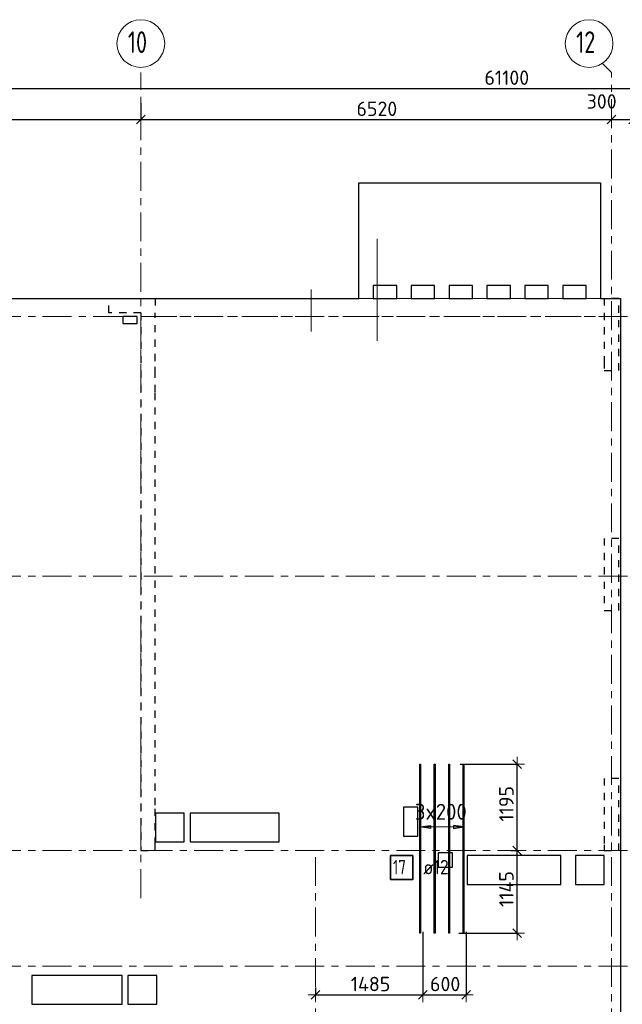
# Model space of a CAD drawing. Header units: metres. Extents: x -38 to 97, y -15 to 21.
# Tile 5 of 225: x 24 to 33, y 7 to 21. Entities that reach past the tile are written whole.
import ezdxf

# ---------------------------------------------------------------- set-up
doc = ezdxf.new("R2010")
doc.units = ezdxf.units.M
doc.header["$PDMODE"] = 65
for name, pattern in [('______11', [0.5, 0.4, -0.05, 0, -0.05]), ('______2', [0.0405, 0.03, -0.0105]), ('______3', [0.5, 0.4, -0.1]), ('______5', [1.1, 0.8, -0.1, 0.1, -0.1])]:
    doc.linetypes.add(name, pattern=pattern)
for name, color, linetype, lineweight in [('XR$2$Осевая линия (1)', 7, '______5', 13), ('XR$2$Размерная линия (1)', 7, 'Continuous', 13), ('XR$5$Балка (1)', 7, '______3', 13), ('XR$5$Перекрытие (1)', 7, 'Continuous', 35), ('XR$5$Размерная линия (1)', 7, 'Continuous', 13)]:
    doc.layers.add(name, color=color, linetype=linetype, lineweight=lineweight)
doc.layers.add('XR$5$Арм.стержн.Доп. Арм ниж.зоны У', color=7, linetype='Continuous', lineweight=35, true_color=0x1cff1c)
doc.layers.add('XR$7$Стена_ бетон несущ.', color=7, linetype='Continuous', lineweight=70, true_color=0xb4b496)
doc.styles.add('ISOCPEUR', font='txt')
doc.dimstyles.new('DIMSTYLE_3', dxfattribs={"dimtxt": 0.2, "dimasz": 0.2, "dimexe": 0, "dimexo": 0, "dimgap": 0.1, "dimtad": 2, "dimdec": 0, "dimlfac": 1000, "dimrnd": 5, "dimzin": 12, "dimdsep": 46, "dimtxsty": 'ISOCPEUR', "dimblk1": 'ALL_ML_STRICH', "dimblk2": 'ALL_ML_STRICH', "dimsah": 1, "dimcen": 0, "dimclrd": 7, "dimclre": 256, "dimclrt": 7, "dimadec": 0, "dimazin": 0, "dimtfac": 1, "dimtdec": 0, "dimtix": 1, "dimtmove": 2, "dimatfit": 3, "dimfxl": 0, "dimtzin": 0, "dimlwd": 0, "dimlwe": -3, "dimarcsym": 0})
doc.dimstyles.new('DIMSTYLE_5', dxfattribs={"dimtxt": 0.2, "dimasz": 0.2, "dimexe": 0, "dimexo": 0, "dimgap": 0.1, "dimtad": 2, "dimdec": 0, "dimlfac": 1000, "dimrnd": 5, "dimzin": 12, "dimdsep": 46, "dimtxsty": 'ISOCPEUR', "dimblk1": 'ALL_ML_STRICH', "dimblk2": 'ALL_ML_STRICH', "dimsah": 1, "dimcen": 0, "dimclrd": 7, "dimclre": 256, "dimclrt": 7, "dimadec": 0, "dimazin": 0, "dimtfac": 1, "dimtdec": 0, "dimtix": 1, "dimtmove": 2, "dimatfit": 3, "dimfxl": 0, "dimtvp": 1.2, "dimtzin": 0, "dimlwd": 0, "dimlwe": -3, "dimarcsym": 0})

# ---------------------------------------------------------------- blocks, each defined once
blk = doc.blocks.new('ALL_ML_STRICH')
at = {"color": 0, "linetype": 'ByBlock', "lineweight": -2}
for p, q in [((-1, 0), (0.5, 0)), ((-0.3, -0.3), (0.3, 0.3)), ((0, -0.5), (0, 0.5))]:
    blk.add_line(p, q, dxfattribs=at)
blk = doc.blocks.new('*D11')
at = {"layer": 'DEFPOINTS', "color": 7, "linetype": 'Continuous', "lineweight": 13, "transparency": 33554687}
for p in [(0.5, 19.557), (0.5, 19.377), (61.6, 17.12)]:
    blk.add_point(p, dxfattribs=at)
at = {"layer": 'XR$2$Размерная линия (1)', "color": 9, "linetype": 'Continuous', "lineweight": -2, "true_color": 0xc7c7c7, "transparency": 33554687}
for p, q in [((0.5, 19.357), (0.5, 19.557)), ((61.6, 17.14), (61.6, 19.557))]:
    blk.add_line(p, q, dxfattribs=at)
at = {"layer": 'XR$2$Размерная линия (1)', "color": 7, "linetype": 'Continuous', "lineweight": -2, "transparency": 33554687}
blk.add_line((0.5, 19.557), (61.6, 19.557), dxfattribs=at)
at = {"layer": 'XR$2$Размерная линия (1)', "color": 7, "linetype": 'Continuous', "lineweight": 13, "transparency": 33554687, "xscale": 0.2, "yscale": 0.2, "zscale": 0.2, "rotation": 180}
blk.add_blockref('ALL_ML_STRICH', (0.5, 19.557), dxfattribs=at)
at = {"layer": 'XR$2$Размерная линия (1)', "color": 7, "linetype": 'Continuous', "lineweight": 13, "transparency": 33554687, "xscale": 0.2, "yscale": 0.2, "zscale": 0.2}
blk.add_blockref('ALL_ML_STRICH', (61.6, 19.557), dxfattribs=at)
at = {"layer": 'XR$2$Размерная линия (1)', "color": 7, "linetype": 'Continuous', "lineweight": 13, "transparency": 33554687, "insert": (31.1, 19.707), "char_height": 0.2, "width": 1, "attachment_point": 5, "style": 'ISOCPEUR'}
blk.add_mtext('\\A1;{61100}', dxfattribs=at)
blk = doc.blocks.new('*D31')
at = {"layer": 'DEFPOINTS', "color": 7, "linetype": 'Continuous', "lineweight": 13, "transparency": 33554687}
for p in [(21.68, 19.379), (26.03, 19.379), (21.68, 19.126)]:
    blk.add_point(p, dxfattribs=at)
at = {"layer": 'XR$2$Размерная линия (1)', "color": 9, "linetype": 'Continuous', "lineweight": -2, "true_color": 0xc7c7c7, "transparency": 33554687}
for p, q in [((21.68, 19.359), (21.68, 19.126)), ((26.03, 19.359), (26.03, 19.126))]:
    blk.add_line(p, q, dxfattribs=at)
at = {"layer": 'XR$2$Размерная линия (1)', "color": 7, "linetype": 'Continuous', "lineweight": -2, "transparency": 33554687}
blk.add_line((21.68, 19.126), (26.03, 19.126), dxfattribs=at)
at = {"layer": 'XR$2$Размерная линия (1)', "color": 7, "linetype": 'Continuous', "lineweight": 13, "transparency": 33554687, "xscale": 0.2, "yscale": 0.2, "zscale": 0.2, "rotation": 180}
blk.add_blockref('ALL_ML_STRICH', (21.68, 19.126), dxfattribs=at)
at = {"layer": 'XR$2$Размерная линия (1)', "color": 7, "linetype": 'Continuous', "lineweight": 13, "transparency": 33554687, "xscale": 0.2, "yscale": 0.2, "zscale": 0.2}
blk.add_blockref('ALL_ML_STRICH', (26.03, 19.126), dxfattribs=at)
at = {"layer": 'XR$2$Размерная линия (1)', "color": 7, "linetype": 'Continuous', "lineweight": 13, "transparency": 33554687, "insert": (23.855, 19.276), "char_height": 0.2, "width": 0.8, "attachment_point": 5, "style": 'ISOCPEUR'}
blk.add_mtext('\\A1;{4350}', dxfattribs=at)
blk = doc.blocks.new('*D32')
at = {"layer": 'DEFPOINTS', "color": 7, "linetype": 'Continuous', "lineweight": 13, "transparency": 33554687}
for p in [(26.03, 19.379), (26.03, 19.126), (32.55, 19.135)]:
    blk.add_point(p, dxfattribs=at)
at = {"layer": 'XR$2$Размерная линия (1)', "color": 9, "linetype": 'Continuous', "lineweight": -2, "true_color": 0xc7c7c7, "transparency": 33554687}
for p, q in [((26.03, 19.359), (26.03, 19.126)), ((32.55, 19.126), (32.55, 19.126))]:
    blk.add_line(p, q, dxfattribs=at)
at = {"layer": 'XR$2$Размерная линия (1)', "color": 7, "linetype": 'Continuous', "lineweight": -2, "transparency": 33554687}
blk.add_line((26.03, 19.126), (32.55, 19.126), dxfattribs=at)
at = {"layer": 'XR$2$Размерная линия (1)', "color": 7, "linetype": 'Continuous', "lineweight": 13, "transparency": 33554687, "xscale": 0.2, "yscale": 0.2, "zscale": 0.2, "rotation": 180}
blk.add_blockref('ALL_ML_STRICH', (26.03, 19.126), dxfattribs=at)
at = {"layer": 'XR$2$Размерная линия (1)', "color": 7, "linetype": 'Continuous', "lineweight": 13, "transparency": 33554687, "xscale": 0.2, "yscale": 0.2, "zscale": 0.2}
blk.add_blockref('ALL_ML_STRICH', (32.55, 19.126), dxfattribs=at)
at = {"layer": 'XR$2$Размерная линия (1)', "color": 7, "linetype": 'Continuous', "lineweight": 13, "transparency": 33554687, "insert": (29.3, 19.276), "char_height": 0.2, "width": 0.8, "attachment_point": 5, "style": 'ISOCPEUR'}
blk.add_mtext('\\A1;{6520}', dxfattribs=at)
blk = doc.blocks.new('*D33')
at = {"layer": 'DEFPOINTS', "color": 7, "linetype": 'Continuous', "lineweight": 13, "transparency": 33554687}
for p in [(32.55, 19.135), (32.55, 19.126), (32.85, 19.135)]:
    blk.add_point(p, dxfattribs=at)
at = {"layer": 'XR$2$Размерная линия (1)', "color": 9, "linetype": 'Continuous', "lineweight": -2, "true_color": 0xc7c7c7, "transparency": 33554687}
for p, q in [((32.55, 19.126), (32.55, 19.126)), ((32.85, 19.126), (32.85, 19.126))]:
    blk.add_line(p, q, dxfattribs=at)
at = {"layer": 'XR$2$Размерная линия (1)', "color": 7, "linetype": 'Continuous', "lineweight": -2, "transparency": 33554687}
blk.add_line((32.55, 19.126), (32.85, 19.126), dxfattribs=at)
at = {"layer": 'XR$2$Размерная линия (1)', "color": 7, "linetype": 'Continuous', "lineweight": 13, "transparency": 33554687, "xscale": 0.2, "yscale": 0.2, "zscale": 0.2, "rotation": 180}
blk.add_blockref('ALL_ML_STRICH', (32.55, 19.126), dxfattribs=at)
at = {"layer": 'XR$2$Размерная линия (1)', "color": 7, "linetype": 'Continuous', "lineweight": 13, "transparency": 33554687, "xscale": 0.2, "yscale": 0.2, "zscale": 0.2}
blk.add_blockref('ALL_ML_STRICH', (32.85, 19.126), dxfattribs=at)
at = {"layer": 'XR$2$Размерная линия (1)', "color": 7, "linetype": 'Continuous', "lineweight": 13, "transparency": 33554687, "insert": (32.414, 19.378), "char_height": 0.2, "width": 0.6, "attachment_point": 5, "style": 'ISOCPEUR'}
blk.add_mtext('\\A1;{300}', dxfattribs=at)
blk = doc.blocks.new('*D580')
at = {"layer": 'DEFPOINTS', "color": 7, "linetype": 'Continuous', "lineweight": 13, "transparency": 33554687}
for p in [(31.176, 9), (30.415, 7.857), (31.244, 7.857)]:
    blk.add_point(p, dxfattribs=at)
at = {"layer": 'XR$5$Размерная линия (1)', "color": 9, "linetype": 'Continuous', "lineweight": -2, "true_color": 0xc7c7c7, "transparency": 33554687}
for p, q in [((31.156, 9), (31.244, 9)), ((30.435, 7.857), (31.244, 7.857))]:
    blk.add_line(p, q, dxfattribs=at)
at = {"layer": 'XR$5$Размерная линия (1)', "color": 7, "linetype": 'Continuous', "lineweight": -2, "transparency": 33554687}
blk.add_line((31.244, 7.857), (31.244, 9), dxfattribs=at)
at = {"layer": 'XR$5$Размерная линия (1)', "color": 7, "linetype": 'Continuous', "lineweight": 13, "transparency": 33554687, "xscale": 0.2, "yscale": 0.2, "zscale": 0.2}
for p, rotation in [((31.244, 9), 90), ((31.244, 7.857), 270)]:
    blk.add_blockref('ALL_ML_STRICH', p, dxfattribs=dict(at, rotation=rotation))
at = {"layer": 'XR$5$Размерная линия (1)', "color": 7, "linetype": 'Continuous', "lineweight": 13, "transparency": 33554687, "insert": (31.094, 8.468), "char_height": 0.2, "width": 0.8, "attachment_point": 5, "rotation": 90, "style": 'ISOCPEUR'}
blk.add_mtext('\\A1;{1145}', dxfattribs=at)
blk = doc.blocks.new('*D581')
at = {"layer": 'DEFPOINTS', "color": 7, "linetype": 'Continuous', "lineweight": 13, "transparency": 33554687}
for p in [(30.436, 10.197), (31.176, 9), (31.244, 9)]:
    blk.add_point(p, dxfattribs=at)
at = {"layer": 'XR$5$Размерная линия (1)', "color": 9, "linetype": 'Continuous', "lineweight": -2, "true_color": 0xc7c7c7, "transparency": 33554687}
for p, q in [((30.456, 10.197), (31.244, 10.197)), ((31.156, 9), (31.244, 9))]:
    blk.add_line(p, q, dxfattribs=at)
at = {"layer": 'XR$5$Размерная линия (1)', "color": 7, "linetype": 'Continuous', "lineweight": -2, "transparency": 33554687}
blk.add_line((31.244, 9), (31.244, 10.197), dxfattribs=at)
at = {"layer": 'XR$5$Размерная линия (1)', "color": 7, "linetype": 'Continuous', "lineweight": 13, "transparency": 33554687, "xscale": 0.2, "yscale": 0.2, "zscale": 0.2}
for p, rotation in [((31.244, 10.197), 90), ((31.244, 9), 270)]:
    blk.add_blockref('ALL_ML_STRICH', p, dxfattribs=dict(at, rotation=rotation))
at = {"layer": 'XR$5$Размерная линия (1)', "color": 7, "linetype": 'Continuous', "lineweight": 13, "transparency": 33554687, "insert": (31.094, 9.648), "char_height": 0.2, "width": 0.8, "attachment_point": 5, "rotation": 90, "style": 'ISOCPEUR'}
blk.add_mtext('\\A1;{1195}', dxfattribs=at)
blk = doc.blocks.new('*D582')
at = {"layer": 'DEFPOINTS', "color": 7, "linetype": 'Continuous', "lineweight": 13, "transparency": 33554687}
for p in [(29.936, 7.894), (28.45, 7.122), (28.45, 7.001)]:
    blk.add_point(p, dxfattribs=at)
at = {"layer": 'XR$5$Размерная линия (1)', "color": 9, "linetype": 'Continuous', "lineweight": -2, "true_color": 0xc7c7c7, "transparency": 33554687}
for p, q in [((29.936, 7.874), (29.936, 7.001)), ((28.45, 7.102), (28.45, 7.001))]:
    blk.add_line(p, q, dxfattribs=at)
at = {"layer": 'XR$5$Размерная линия (1)', "color": 7, "linetype": 'Continuous', "lineweight": -2, "transparency": 33554687}
blk.add_line((28.45, 7.001), (29.936, 7.001), dxfattribs=at)
at = {"layer": 'XR$5$Размерная линия (1)', "color": 7, "linetype": 'Continuous', "lineweight": 13, "transparency": 33554687, "xscale": 0.2, "yscale": 0.2, "zscale": 0.2, "rotation": 180}
blk.add_blockref('ALL_ML_STRICH', (28.45, 7.001), dxfattribs=at)
at = {"layer": 'XR$5$Размерная линия (1)', "color": 7, "linetype": 'Continuous', "lineweight": 13, "transparency": 33554687, "xscale": 0.2, "yscale": 0.2, "zscale": 0.2}
blk.add_blockref('ALL_ML_STRICH', (29.936, 7.001), dxfattribs=at)
at = {"layer": 'XR$5$Размерная линия (1)', "color": 7, "linetype": 'Continuous', "lineweight": 13, "transparency": 33554687, "insert": (29.213, 7.151), "char_height": 0.2, "width": 0.8, "attachment_point": 5, "style": 'ISOCPEUR'}
blk.add_mtext('\\A1;{1485}', dxfattribs=at)
blk = doc.blocks.new('*D583')
at = {"layer": 'DEFPOINTS', "color": 7, "linetype": 'Continuous', "lineweight": 13, "transparency": 33554687}
for p in [(29.936, 7.894), (30.536, 7.894), (29.936, 7.001)]:
    blk.add_point(p, dxfattribs=at)
at = {"layer": 'XR$5$Размерная линия (1)', "color": 9, "linetype": 'Continuous', "lineweight": -2, "true_color": 0xc7c7c7, "transparency": 33554687}
for p, q in [((29.936, 7.874), (29.936, 7.001)), ((30.536, 7.874), (30.536, 7.001))]:
    blk.add_line(p, q, dxfattribs=at)
at = {"layer": 'XR$5$Размерная линия (1)', "color": 7, "linetype": 'Continuous', "lineweight": -2, "transparency": 33554687}
blk.add_line((29.936, 7.001), (30.536, 7.001), dxfattribs=at)
at = {"layer": 'XR$5$Размерная линия (1)', "color": 7, "linetype": 'Continuous', "lineweight": 13, "transparency": 33554687, "xscale": 0.2, "yscale": 0.2, "zscale": 0.2, "rotation": 180}
blk.add_blockref('ALL_ML_STRICH', (29.936, 7.001), dxfattribs=at)
at = {"layer": 'XR$5$Размерная линия (1)', "color": 7, "linetype": 'Continuous', "lineweight": 13, "transparency": 33554687, "xscale": 0.2, "yscale": 0.2, "zscale": 0.2}
blk.add_blockref('ALL_ML_STRICH', (30.536, 7.001), dxfattribs=at)
at = {"layer": 'XR$5$Размерная линия (1)', "color": 7, "linetype": 'Continuous', "lineweight": 13, "transparency": 33554687, "insert": (30.246, 7.151), "char_height": 0.2, "width": 0.6, "attachment_point": 5, "style": 'ISOCPEUR'}
blk.add_mtext('\\A1;{600}', dxfattribs=at)

msp = doc.modelspace()

# ---------------------------------------------------------------- linework, layer by layer
at = {"color": 52, "linetype": 'Continuous', "lineweight": 13, "transparency": 33554687}
for p, q in [((29.3023, 17.4744), (29.3023, 16.0616)), ((29.3023, 17.4744), (29.3023, 16.0616)), ((28.3922, 16.7719), (28.3922, 16.192)), ((28.3922, 16.7719), (28.3922, 16.192))]:
    msp.add_line(p, q, dxfattribs=at)
at = {"layer": 'XR$2$Осевая линия (1)', "color": 253, "linetype": '______11', "lineweight": 13, "true_color": 0xa0a0a0, "transparency": 33554687}
for p, q in [((26.03, 8.34), (26.03, 19.78)), ((32.55, 19.78), (32.4227, 19.9073)), ((32.55, -3.39), (32.55, 19.78)), ((-2.63, 16.4), (62.6, 16.4)), ((-2.63, 12.8), (62.6, 12.8)), ((-2.63, 9), (62.6, 9)), ((28.45, -3.39), (28.45, 8.92)), ((-2.63, 7.4), (62.6, 7.4))]:
    msp.add_line(p, q, dxfattribs=at)
at = {"layer": 'XR$2$Осевая линия (1)', "color": 7, "linetype": 'Continuous', "lineweight": 13, "transparency": 33554687}
for centre in [(26.0304, 20.1801), (32.2404, 20.1801)]:
    msp.add_circle(centre, 0.3304, dxfattribs=at)
at = {"layer": 'XR$5$Арм.стержн.Доп. Арм ниж.зоны У', "color": 253, "linetype": 'Continuous', "lineweight": -3, "true_color": 0xa0a0a0, "transparency": 33554687}
for p, q in [((29.9008, 9.3275), (29.9008, 9.4275)), ((30.5008, 9.3275), (30.5008, 9.4275)), ((29.9008, 9.3275), (29.9008, 9.2275)), ((30.5008, 9.3275), (30.5008, 9.2275))]:
    msp.add_line(p, q, dxfattribs=at)
at = {"layer": 'XR$5$Арм.стержн.Доп. Арм ниж.зоны У', "color": 7, "linetype": 'Continuous', "lineweight": 25, "transparency": 33554687}
for p, q in [((29.9008, 9.3275), (30.0408, 9.3475)), ((30.0408, 9.3075), (29.9008, 9.3275)), ((30.0408, 9.3475), (30.0408, 9.3075)), ((30.5008, 9.3275), (30.3608, 9.3475)), ((30.3608, 9.3475), (30.3608, 9.3075)), ((30.3608, 9.3075), (30.5008, 9.3275))]:
    msp.add_line(p, q, dxfattribs=at)
at = {"layer": 'XR$5$Арм.стержн.Доп. Арм ниж.зоны У', "color": 7, "linetype": 'Continuous', "lineweight": 13, "transparency": 33554687}
for p, q in [((29.9008, 9.3275), (29.9008, 9.3275)), ((29.9008, 9.3275), (30.5008, 9.3275)), ((30.5008, 9.3275), (30.5008, 9.3275))]:
    msp.add_line(p, q, dxfattribs=at)
at = {"layer": 'XR$5$Арм.стержн.Доп. Арм ниж.зоны У', "color": 34, "linetype": 'Continuous', "lineweight": 25, "transparency": 33554687}
for points in [[(29.8948, 7.8566), (29.8948, 10.1966), (29.9068, 10.1966), (29.9068, 7.8566), (29.8948, 7.8566)], [(30.0948, 7.8566), (30.0948, 10.1966), (30.1068, 10.1966), (30.1068, 7.8566), (30.0948, 7.8566)], [(30.2948, 7.8566), (30.2948, 10.1966), (30.3068, 10.1966), (30.3068, 7.8566), (30.2948, 7.8566)], [(30.4948, 7.8566), (30.4948, 10.1966), (30.5068, 10.1966), (30.5068, 7.8566), (30.4948, 7.8566)]]:
    msp.add_lwpolyline(points, dxfattribs=at)
at = {"layer": 'XR$5$Арм.стержн.Доп. Арм ниж.зоны У', "color": 7, "linetype": 'Continuous', "lineweight": 35, "transparency": 33554687}
msp.add_lwpolyline([(29.4896, 8.5973), (29.7963, 8.5973), (29.7963, 8.9307), (29.4896, 8.9307), (29.4896, 8.5973)], dxfattribs=at)
at = {"layer": 'XR$5$Балка (1)', "color": 7, "linetype": '______2', "lineweight": 18, "transparency": 33554687}
for p, q in [((26.03, 16.6502), (26.03, 16.4002)), ((29.2501, 16.6502), (29.0501, 16.6502)), ((29.7751, 16.6502), (29.5751, 16.6502)), ((30.3001, 16.6502), (30.1001, 16.6502)), ((30.8251, 16.6502), (30.6251, 16.6502)), ((31.3501, 16.6502), (31.1501, 16.6502)), ((31.8751, 16.6502), (31.6751, 16.6502)), ((32.4001, 16.6502), (32.2001, 16.6502)), ((26.03, 16.4002), (32.675, 16.4002))]:
    msp.add_line(p, q, dxfattribs=at)
at = {"layer": 'XR$5$Перекрытие (1)', "color": 7, "linetype": 'Continuous', "lineweight": 25, "transparency": 33554687}
for p, q in [((29.0501, 16.8302), (29.0501, 18.2502)), ((29.0501, 18.2502), (32.4001, 18.2502)), ((32.4001, 18.2502), (32.4001, 16.8302)), ((29.0501, 16.6502), (29.0501, 16.8302)), ((29.2501, 16.8302), (29.2501, 16.6502)), ((29.5751, 16.8302), (29.2501, 16.8302)), ((29.5751, 16.6502), (29.5751, 16.8302)), ((29.7751, 16.8302), (29.7751, 16.6502)), ((30.1001, 16.8302), (29.7751, 16.8302)), ((30.1001, 16.6502), (30.1001, 16.8302)), ((30.6251, 16.8302), (30.3001, 16.8302)), ((30.3001, 16.8302), (30.3001, 16.6502)), ((30.6251, 16.6502), (30.6251, 16.8302)), ((30.8251, 16.8302), (30.8251, 16.6502)), ((31.1501, 16.8302), (30.8251, 16.8302)), ((31.1501, 16.6502), (31.1501, 16.8302)), ((31.3501, 16.8302), (31.3501, 16.6502)), ((31.6751, 16.8302), (31.3501, 16.8302)), ((31.6751, 16.6502), (31.6751, 16.8302)), ((31.8751, 16.8302), (31.8751, 16.6502)), ((32.2001, 16.8302), (31.8751, 16.8302)), ((32.2001, 16.6502), (32.2001, 16.8302)), ((32.4001, 16.8302), (32.4001, 16.6502)), ((23.6503, 16.6502), (29.0501, 16.6502)), ((29.2501, 16.6502), (29.5751, 16.6502)), ((29.7751, 16.6502), (30.1001, 16.6502)), ((30.3001, 16.6502), (30.6251, 16.6502)), ((30.8251, 16.6502), (31.1501, 16.6502)), ((31.3501, 16.6502), (31.6751, 16.6502)), ((31.8751, 16.6502), (32.2001, 16.6502)), ((32.4001, 16.6502), (32.675, 16.6502)), ((32.675, 16.6502), (32.675, -0.25)), ((25.98, 16.4003), (25.78, 16.4002)), ((25.78, 16.4002), (25.78, 16.3003)), ((25.98, 16.3004), (25.98, 16.4003)), ((25.78, 16.3003), (25.98, 16.3004)), ((29.6691, 9.6002), (29.6691, 9.2002)), ((29.8691, 9.6002), (29.6691, 9.6002)), ((29.8691, 9.2003), (29.8691, 9.6002)), ((26.632, 9.5203), (26.232, 9.5202)), ((26.232, 9.5202), (26.232, 9.1202)), ((26.632, 9.1203), (26.632, 9.5203)), ((26.7123, 9.5202), (26.7123, 9.1202)), ((27.9473, 9.5202), (26.7123, 9.5202)), ((27.9473, 9.1202), (27.9473, 9.5202)), ((29.6691, 9.2002), (29.8691, 9.2003)), ((26.232, 9.1202), (26.632, 9.1203)), ((26.7123, 9.1202), (27.9473, 9.1202)), ((30.15, 8.9702), (30.15, 8.7702)), ((30.35, 8.9702), (30.15, 8.9702)), ((30.35, 8.7702), (30.35, 8.9702)), ((30.55, 8.9302), (30.55, 8.5302)), ((31.85, 8.9302), (30.55, 8.9302)), ((31.85, 8.5302), (31.85, 8.9302)), ((32.0501, 8.9302), (32.0501, 8.5302)), ((32.4501, 8.9302), (32.0501, 8.9302)), ((32.4501, 8.5302), (32.4501, 8.9302)), ((30.15, 8.7702), (30.35, 8.7702)), ((30.55, 8.5302), (31.85, 8.5302)), ((32.0501, 8.5302), (32.4501, 8.5302)), ((24.52, 7.2702), (24.52, 6.8702)), ((25.77, 7.2702), (24.52, 7.2702)), ((25.77, 6.8702), (25.77, 7.2702)), ((25.8501, 7.2702), (25.8501, 6.8702)), ((26.2501, 7.2702), (25.8501, 7.2702)), ((26.2501, 6.8702), (26.2501, 7.2702)), ((24.52, 6.8702), (25.77, 6.8702)), ((25.8501, 6.8702), (26.2501, 6.8702))]:
    msp.add_line(p, q, dxfattribs=at)
at = {"layer": 'XR$5$Перекрытие (1)', "color": 7, "linetype": '______2', "lineweight": 18, "transparency": 33554687}
for p, q in [((26.03, 16.6502), (23.6503, 16.6502)), ((29.2501, 16.6502), (29.0501, 16.6502)), ((29.0501, 16.6502), (29.2501, 16.6502)), ((29.7751, 16.6502), (29.5751, 16.6502)), ((29.5751, 16.6502), (29.7751, 16.6502)), ((30.3001, 16.6502), (30.1001, 16.6502)), ((30.1001, 16.6502), (30.3001, 16.6502)), ((30.8251, 16.6502), (30.6251, 16.6502)), ((30.6251, 16.6502), (30.8251, 16.6502)), ((31.3501, 16.6502), (31.1501, 16.6502)), ((31.1501, 16.6502), (31.3501, 16.6502)), ((31.6751, 16.6502), (31.8751, 16.6502)), ((31.8751, 16.6502), (31.6751, 16.6502)), ((32.4001, 16.6502), (32.2001, 16.6502)), ((32.2001, 16.6502), (32.4001, 16.6502))]:
    msp.add_line(p, q, dxfattribs=at)
at = {"layer": 'XR$7$Стена_ бетон несущ.', "color": 253, "linetype": '______2', "lineweight": -3, "true_color": 0xa0a0a0, "transparency": 33554687}
for p, q in [((32.45, 16.65), (32.45, 15.78)), ((32.65, 16.65), (32.45, 16.65)), ((32.65, 15.65), (32.65, 16.65)), ((26.03, 16.45), (26.03, 9)), ((26.23, 15.78), (26.23, 16.45)), ((26.23, 15.6), (26.23, 15.78)), ((32.45, 15.78), (32.45, 15.65)), ((26.23, 15.35), (26.23, 15.6)), ((32.45, 15.65), (32.65, 15.65)), ((26.23, 10.6396), (26.23, 15.35)), ((32.45, 13.325), (32.45, 12.325)), ((32.65, 13.325), (32.45, 13.325)), ((32.65, 12.325), (32.65, 13.325)), ((32.45, 12.325), (32.65, 12.325)), ((26.23, 9.8294), (26.23, 10.6396)), ((32.45, 10), (32.45, 9.08)), ((32.65, 10), (32.45, 10)), ((32.65, 9), (32.65, 10)), ((26.23, 9.6294), (26.23, 9.8294)), ((26.23, 9.08), (26.23, 9.6294)), ((26.23, 9), (26.23, 9.08)), ((32.45, 9.08), (32.45, 9)), ((26.03, 9), (26.229, 9)), ((26.229, 9), (26.23, 9)), ((32.45, 9), (32.65, 9))]:
    msp.add_line(p, q, dxfattribs=at)
for points in [[(25.585, 16.65), (26.23, 16.65), (26.23, 16.45)], [(26.03, 16.45), (25.585, 16.45), (25.585, 16.65)]]:
    msp.add_lwpolyline(points, dxfattribs=at)

# ---------------------------------------------------------------- texts
at = {"layer": 'XR$2$Осевая линия (1)', "color": 7, "linetype": 'Continuous', "lineweight": 13, "transparency": 33554687, "char_height": 0.3, "width": 0.472281, "attachment_point": 7, "style": 'ISOCPEUR'}
for s, insert in [('\\W0.75;10', (25.8504, 20.0496)), ('\\W0.75;12', (32.0604, 20.0496))]:
    msp.add_mtext(s, dxfattribs=dict(at, insert=insert))
at = {"layer": 'XR$5$Арм.стержн.Доп. Арм ниж.зоны У', "color": 7, "linetype": 'Continuous', "lineweight": 13, "transparency": 33554687, "insert": (29.8268, 9.4275), "char_height": 0.22, "width": 0.873359, "attachment_point": 7, "style": 'ISOCPEUR'}
msp.add_mtext('\\W0.95;3x200', dxfattribs=at)
at = {"layer": 'XR$5$Арм.стержн.Доп. Арм ниж.зоны У', "color": 7, "linetype": 'Continuous', "lineweight": 25, "transparency": 33554687, "char_height": 0.2, "attachment_point": 7, "style": 'ISOCPEUR'}
for s, insert, width in [('\\W0.75;17', (29.5229, 8.6707), 0.314854), ('\\W0.89; ø12 ', (29.8296, 8.6707), 0.749105)]:
    msp.add_mtext(s, dxfattribs=dict(at, insert=insert, width=width))

# ---------------------------------------------------------------- dimensions: what is measured, and where the dimension line sits
at = {"layer": 'XR$2$Размерная линия (1)', "color": 7, "linetype": 'Continuous', "lineweight": 13, "transparency": 33554687}
for base, p1, p2, dimstyle, picture, middle in [((61.6, 19.5574), (0.5, 19.3568), (61.6, 17.1397), 'DIMSTYLE_3', '*D11', (31.1, 19.7074)), ((32.85, 19.1261), (32.55, 19.1261), (32.85, 19.1261), 'DIMSTYLE_5', '*D33', (32.4139, 19.3782)), ((26.03, 19.1261), (21.68, 19.359), (26.03, 19.359), 'DIMSTYLE_3', '*D31', (23.855, 19.2761)), ((32.55, 19.1261), (26.03, 19.359), (32.55, 19.1261), 'DIMSTYLE_3', '*D32', (29.3, 19.2761))]:
    dim = msp.add_linear_dim(base=base, p1=p1, p2=p2, dimstyle=dimstyle, override={"dimpost": '<>', "dimclrd": 7, "dimclre": 9, "dimclrt": 7, "dimlwd": 0, "dimlwe": 65533}, dxfattribs=at)
    dim.commit()
    dim.dimension.update_dxf_attribs({"geometry": picture, "text_midpoint": middle, "dimtype": 160})
at = {"layer": 'XR$5$Размерная линия (1)', "color": 7, "linetype": 'Continuous', "lineweight": 13, "transparency": 33554687}
for base, p1, p2, picture, middle in [((31.2441, 10.1966), (31.1558, 9), (30.4557, 10.1966), '*D581', (31.0941, 9.6483)), ((31.2441, 9), (30.4355, 7.8566), (31.1558, 9), '*D580', (31.0941, 8.4683))]:
    dim = msp.add_linear_dim(base=base, p1=p1, p2=p2, angle=90, dimstyle='DIMSTYLE_3', override={"dimpost": '<>', "dimclrd": 7, "dimclre": 9, "dimclrt": 7, "dimlwd": 0, "dimlwe": 65533}, dxfattribs=at)
    dim.commit()
    dim.dimension.update_dxf_attribs({"geometry": picture, "text_midpoint": middle, "dimtype": 160})
for base, p1, p2, picture, middle in [((29.9358, 7.0009), (28.45, 7.1019), (29.9358, 7.8742), '*D582', (29.2129, 7.1509)), ((30.5358, 7.0009), (29.9358, 7.8742), (30.5358, 7.8742), '*D583', (30.2458, 7.1509))]:
    dim = msp.add_linear_dim(base=base, p1=p1, p2=p2, dimstyle='DIMSTYLE_3', override={"dimpost": '<>', "dimclrd": 7, "dimclre": 9, "dimclrt": 7, "dimlwd": 0, "dimlwe": 65533}, dxfattribs=at)
    dim.commit()
    dim.dimension.update_dxf_attribs({"geometry": picture, "text_midpoint": middle, "dimtype": 160})

doc.saveas('drawing.dxf')
